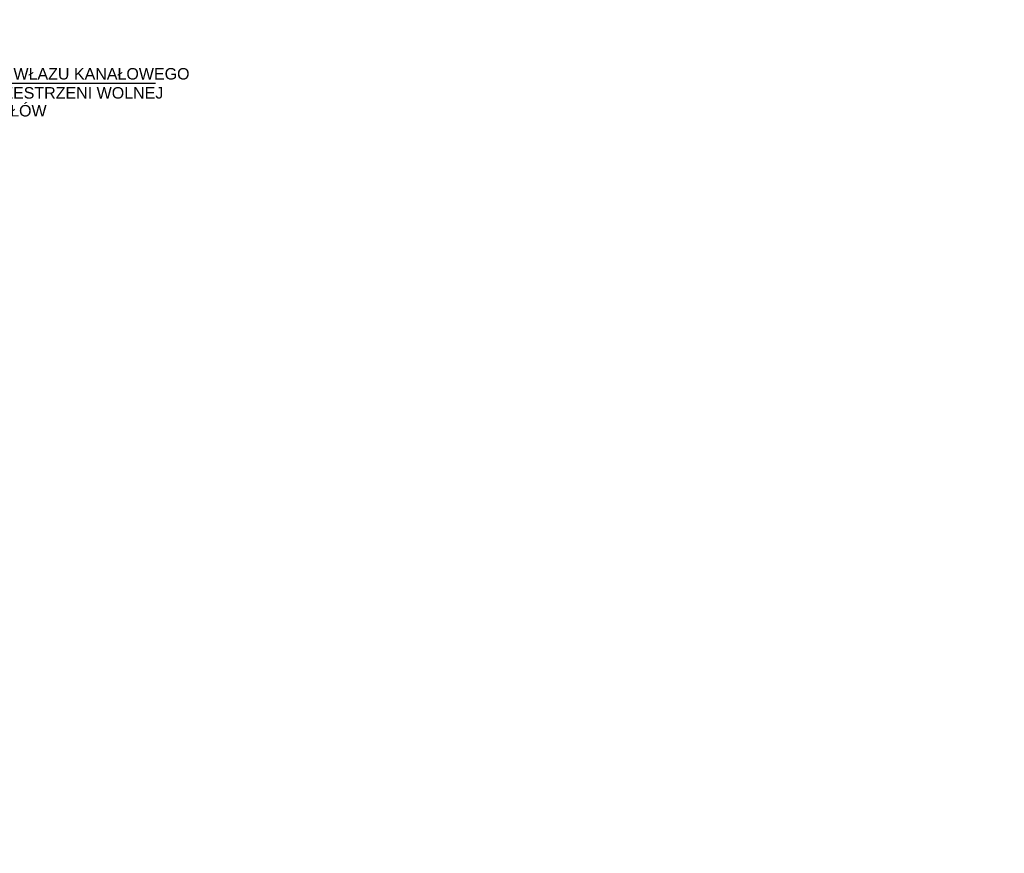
# Model space of a CAD drawing. Header units: millimetres. Extents: x -223 to 911, y -2562 to -571.
# Tile 13 of 15: x 216 to 646, y -1414 to -1050. Entities that reach past the tile are written whole.
import ezdxf

# ---------------------------------------------------------------- set-up
doc = ezdxf.new("R2010")
doc.units = ezdxf.units.MM
doc.header["$LTSCALE"] = 10
doc.layers.add('Kineta', color=7, linetype='Continuous', lineweight=35)
doc.layers.add('Opisy', color=7, linetype='Continuous', lineweight=25)
doc.styles.add('Arial', font='arial.ttf', dxfattribs={"height": 6})

msp = doc.modelspace()

# ---------------------------------------------------------------- linework, layer by layer
at = {"layer": 'Kineta'}
for centre, start, end in [((355.92, -1039.37), 80.4727, 80.4727), ((80.26, -1124.17), 99.5273, 99.5273), ((355.92, -1124.17), 99.5273, 99.5273), ((355.92, -1124.17), 80.4727, 80.4727)]:
    msp.add_arc(centre, 290, start, end, dxfattribs=at)
at = {"layer": 'Opisy'}
msp.add_line((155.56, -1078.05), (275.59, -1078.05), dxfattribs=at)

# ---------------------------------------------------------------- texts
at = {"layer": 'Opisy', "style": 'Arial'}
for s, p in [('USYTUOWANIE WŁAZU KANAŁOWEGO', (159.63, -1076.5)), ('I STOPNI W PRZESTRZENI WOLNEJ', (159.07, -1084.82)), ('WLOTÓW KANAŁÓW', (158.97, -1092.63))]:
    msp.add_text(s, height=5, dxfattribs=at).set_placement(p)

doc.saveas('drawing.dxf')
